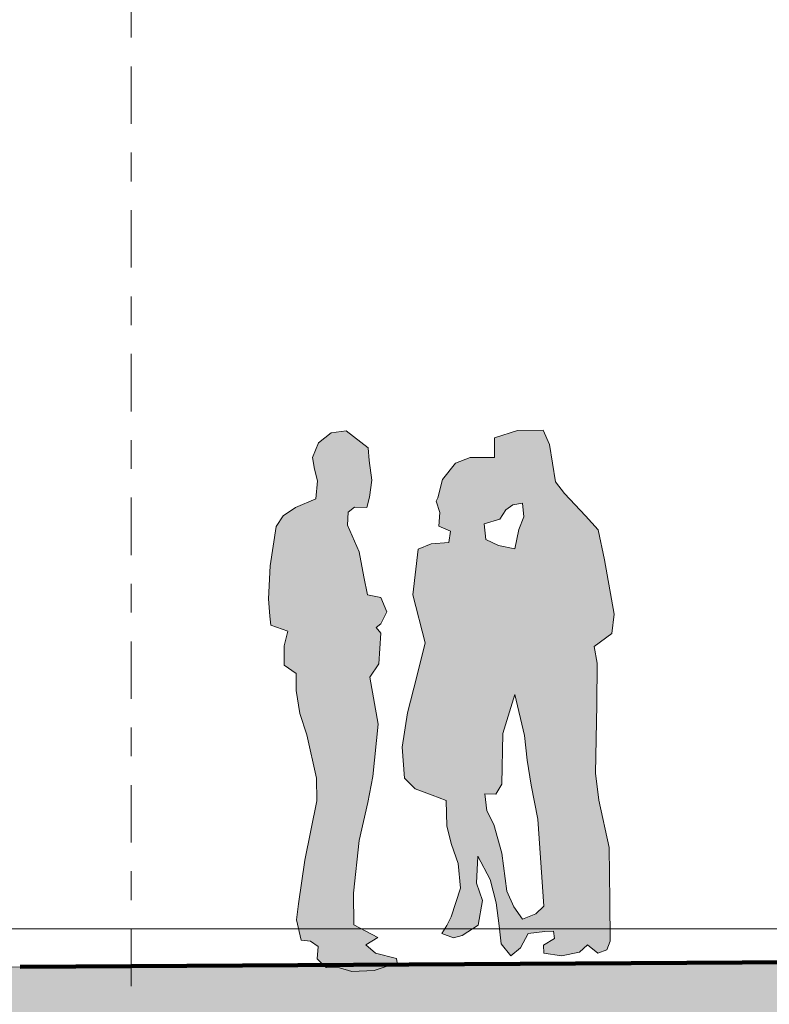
# Model space of a CAD drawing. Header units: metres. Extents: x -52 to 321, y -8 to 26.
# Tile 249 of 256: x 297.04 to 299.65, y -0.27 to 3.16. Entities that reach past the tile are written whole.
import ezdxf
from ezdxf.enums import TextEntityAlignment as Align

# ---------------------------------------------------------------- set-up
doc = ezdxf.new("R2010")
doc.units = ezdxf.units.M
doc.header["$MEASUREMENT"] = 0
doc.linetypes.add('Raster', pattern=[0.4, 0.2, -0.1, 0, -0.1])
for name, color, linetype in [('60 Auffüllung gesamt', 7, 'Continuous'), ('60 Ausstattung außen', 7, 'Continuous'), ('60 Gelände 2D Übersicht', 7, 'Continuous'), ('90 Achsraster', 7, 'Continuous')]:
    doc.layers.add(name, color=color, linetype=linetype)
doc.styles.add('ERSTELLTER_STIL_1', font='arial.ttf')

# ---------------------------------------------------------------- blocks, each defined once
blk = doc.blocks.new('Standard-Rastermarker[14]_2', base_point=(297.4261, 9.9973))
at = {"layer": '90 Achsraster', "color": 14, "linetype": 'Raster', "lineweight": 18, "true_color": 0xa80000}
blk.add_line((297.4261, 8.9973), (297.4261, -1.0027), dxfattribs=at)
at = {"layer": '90 Achsraster', "color": 14, "lineweight": 18, "true_color": 0xa80000, "style": 'ERSTELLTER_STIL_1'}
for tag, p in [('AC_MarkerText_1_0', (297.4261, 10.4973)), ('AC_MarkerText_1_1', (297.4261, -2.2027))]:
    blk.add_attdef(tag, text='', height=0.3, rotation=360, dxfattribs=at).set_placement(p, align=Align.TOP_CENTER)
blk = doc.blocks.new('Gruppierung Kontur 03 27[22]_2', base_point=(298.2335, -0.149))
at = {"layer": '60 Ausstattung außen', "linetype": 'Continuous', "lineweight": 0, "true_color": 0xffffff}
blk.add_hatch(color=7, dxfattribs=at).paths.add_polyline_path([(298.2494, 1.1588), (298.2364, 1.2215), (298.2198, 1.3082), (298.1795, 1.4019), (298.1819, 1.447), (298.2044, 1.4637), (298.2471, 1.4625), (298.2566, 1.4993), (298.2637, 1.5574), (298.2554, 1.6263), (298.2519, 1.6702), (298.1748, 1.7296), (298.1226, 1.7224), (298.0787, 1.688), (298.0574, 1.637), (298.0645, 1.5966), (298.0752, 1.5551), (298.0692, 1.4933), (297.9981, 1.4625), (297.9554, 1.434), (297.9317, 1.3972), (297.9103, 1.2595), (297.9044, 1.1455), (297.9091, 1.085), (297.9127, 1.0541), (297.972, 1.0328), (297.9591, 0.9819), (297.9591, 0.9145), (298.0012, 0.885), (298.0012, 0.8261), (298.0138, 0.7461), (298.0378, 0.6725), (298.0716, 0.5211), (298.0728, 0.4428), (298.0313, 0.2362), (298.0087, 0.0843), (298.0016, 0.0285), (298.0182, -0.0427), (298.0503, -0.0463), (298.0775, -0.0641), (298.0734, -0.1068), (298.1048, -0.1377), (298.1511, -0.1389), (298.1949, -0.1507), (298.272, -0.1472), (298.3527, -0.1211), (298.3503, -0.1056), (298.2768, -0.0878), (298.2436, -0.0581), (298.2851, -0.0332), (298.2021, 0.0107), (298.2009, 0.1211), (298.2198, 0.3039), (298.2507, 0.4369), (298.2673, 0.5271), (298.2863, 0.7087), (298.2578, 0.8724), (298.2886, 0.9188), (298.2957, 1.0256), (298.2789, 1.045), (298.2957, 1.0577), (298.3167, 1.0998), (298.2957, 1.1503)])
h = blk.add_hatch(color=7, dxfattribs=at)
h.paths.add_polyline_path([(298.4499, 0.9924), (298.4203, 0.8749), (298.3882, 0.7491), (298.3693, 0.6292), (298.3776, 0.5211), (298.4155, 0.4843), (298.4748, 0.4618), (298.5234, 0.444), (298.5258, 0.3538), (298.5412, 0.2909), (298.565, 0.2244), (298.5732, 0.1389), (298.54, 0.0392), (298.5258, 0.0083), (298.508, -0.019), (298.5483, -0.0344), (298.5792, -0.0261), (298.6349, 0.0095), (298.6492, 0.0962), (298.629, 0.1555), (298.6337, 0.2505), (298.6764, 0.1686), (298.6966, 0.0879), (298.7073, 0.0071), (298.7144, -0.0546), (298.7476, -0.0973), (298.782, -0.0688), (298.8081, -0.019), (298.8662, -0.0118), (298.897, -0.0107), (298.9006, -0.0368), (298.8614, -0.0593), (298.8626, -0.0878), (298.9243, -0.0973), (298.9871, -0.0843), (299.0151, -0.0583), (299.0512, -0.0878), (299.082, -0.0759), (299.0939, -0.0463), (299.0927, 0.095), (299.0903, 0.2802), (299.0547, 0.4452), (299.0429, 0.5389), (299.0476, 0.7764), (299.0488, 0.9212), (299.0381, 0.9793), (299.0993, 1.024), (299.1077, 1.0914), (299.074, 1.2809), (299.0524, 1.3853), (299.0085, 1.434), (298.935, 1.5111), (298.9041, 1.5527), (298.8828, 1.6821), (298.8602, 1.7319), (298.7713, 1.7308), (298.6907, 1.7058), (298.6907, 1.637), (298.6065, 1.637), (298.5555, 1.6168), (298.5104, 1.5598), (298.4938, 1.4969), (298.4879, 1.485), (298.5009, 1.4459), (298.4974, 1.3984), (298.5377, 1.3806), (298.5317, 1.3414), (298.4713, 1.3366), (298.425, 1.3177), (298.4072, 1.1586)])
h.paths.add_polyline_path([(298.7618, 0.812), (298.7962, 0.6695), (298.8045, 0.5841), (298.8187, 0.4974), (298.8425, 0.3787), (298.8626, 0.076), (298.8353, 0.0499), (298.7891, 0.0309), (298.7583, 0.0736), (298.7345, 0.1282), (298.7167, 0.26), (298.6895, 0.3597), (298.6646, 0.4072), (298.6575, 0.4665), (298.6954, 0.4653), (298.7173, 0.5004), (298.7203, 0.6766)], flags=0)
h.paths.add_polyline_path([(298.7049, 1.3307), (298.661, 1.3521), (298.6551, 1.4055), (298.7096, 1.4221), (298.731, 1.4542), (298.7547, 1.472), (298.7891, 1.4779), (298.7938, 1.4304), (298.776, 1.3865), (298.7618, 1.3188)], flags=0)
at = {"layer": '60 Ausstattung außen', "color": 7, "linetype": 'Continuous', "lineweight": 13, "flags": 128}
for points in [[(298.2494, 1.1588), (298.2364, 1.2215), (298.2198, 1.3082), (298.1795, 1.4019), (298.1819, 1.447), (298.2044, 1.4637), (298.2471, 1.4625), (298.2566, 1.4993), (298.2637, 1.5574), (298.2554, 1.6263), (298.2519, 1.6702), (298.1748, 1.7296), (298.1226, 1.7224), (298.0787, 1.688), (298.0574, 1.637), (298.0645, 1.5966), (298.0752, 1.5551), (298.0692, 1.4933), (297.9981, 1.4625), (297.9554, 1.434), (297.9317, 1.3972), (297.9103, 1.2595), (297.9044, 1.1455), (297.9091, 1.085), (297.9127, 1.0541), (297.972, 1.0328), (297.9591, 0.9819), (297.9591, 0.9145), (298.0012, 0.885), (298.0012, 0.8261), (298.0138, 0.7461), (298.0378, 0.6725), (298.0716, 0.5211), (298.0728, 0.4428), (298.0313, 0.2362), (298.0087, 0.0843), (298.0016, 0.0285), (298.0182, -0.0427), (298.0503, -0.0463), (298.0775, -0.0641), (298.0734, -0.1068), (298.1048, -0.1377), (298.1511, -0.1389), (298.1949, -0.1507), (298.272, -0.1472), (298.3527, -0.1211), (298.3503, -0.1056), (298.2768, -0.0878), (298.2436, -0.0581), (298.2851, -0.0332), (298.2021, 0.0107), (298.2009, 0.1211), (298.2198, 0.3039), (298.2507, 0.4369), (298.2673, 0.5271), (298.2863, 0.7087), (298.2578, 0.8724), (298.2886, 0.9188), (298.2957, 1.0256), (298.2789, 1.045), (298.2957, 1.0577), (298.3167, 1.0998), (298.2957, 1.1503)], [(298.4499, 0.9924), (298.4203, 0.8749), (298.3882, 0.7491), (298.3693, 0.6292), (298.3776, 0.5211), (298.4155, 0.4843), (298.4748, 0.4618), (298.5234, 0.444), (298.5258, 0.3538), (298.5412, 0.2909), (298.565, 0.2244), (298.5732, 0.1389), (298.54, 0.0392), (298.5258, 0.0083), (298.508, -0.019), (298.5483, -0.0344), (298.5792, -0.0261), (298.6349, 0.0095), (298.6492, 0.0962), (298.629, 0.1555), (298.6337, 0.2505), (298.6764, 0.1686), (298.6966, 0.0879), (298.7073, 0.0071), (298.7144, -0.0546), (298.7476, -0.0973), (298.782, -0.0688), (298.8081, -0.019), (298.8662, -0.0118), (298.897, -0.0107), (298.9006, -0.0368), (298.8614, -0.0593), (298.8626, -0.0878), (298.9243, -0.0973), (298.9871, -0.0843), (299.0151, -0.0583), (299.0512, -0.0878), (299.082, -0.0759), (299.0939, -0.0463), (299.0927, 0.095), (299.0903, 0.2802), (299.0547, 0.4452), (299.0429, 0.5389), (299.0476, 0.7764), (299.0488, 0.9212), (299.0381, 0.9793), (299.0993, 1.024), (299.1077, 1.0914), (299.074, 1.2809), (299.0524, 1.3853), (299.0085, 1.434), (298.935, 1.5111), (298.9041, 1.5527), (298.8828, 1.6821), (298.8602, 1.7319), (298.7713, 1.7308), (298.6907, 1.7058), (298.6907, 1.637), (298.6065, 1.637), (298.5555, 1.6168), (298.5104, 1.5598), (298.4938, 1.4969), (298.4879, 1.485), (298.5009, 1.4459), (298.4974, 1.3984), (298.5377, 1.3806), (298.5317, 1.3414), (298.4713, 1.3366), (298.425, 1.3177), (298.4072, 1.1586)], [(298.7049, 1.3307), (298.661, 1.3521), (298.6551, 1.4055), (298.7096, 1.4221), (298.731, 1.4542), (298.7547, 1.472), (298.7891, 1.4779), (298.7938, 1.4304), (298.776, 1.3865), (298.7618, 1.3188)], [(298.7618, 0.812), (298.7962, 0.6695), (298.8045, 0.5841), (298.8187, 0.4974), (298.8425, 0.3787), (298.8626, 0.076), (298.8353, 0.0499), (298.7891, 0.0309), (298.7583, 0.0736), (298.7345, 0.1282), (298.7167, 0.26), (298.6895, 0.3597), (298.6646, 0.4072), (298.6575, 0.4665), (298.6954, 0.4653), (298.7173, 0.5004), (298.7203, 0.6766)]]:
    blk.add_lwpolyline(points, close=True, dxfattribs=at)

msp = doc.modelspace()

# ---------------------------------------------------------------- hatches: boundary and pattern name
at = {"layer": '60 Auffüllung gesamt', "linetype": 'Continuous', "lineweight": 18, "true_color": 0xffa8a8}
h = msp.add_hatch(dxfattribs=at)
h.set_pattern_fill('Boden__gewachsen_0002', color=21, style=0, pattern_type=2)
h.set_pattern_definition([(45, (33626.11544, -0.00275), (-0.2121320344, 0.2121320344), []), (45, (33626.0447, 0.06797), (-0.424264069, 0.424264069), []), (45, (33625.974, 0.1387), (-0.424264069, 0.424264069), []), (135, (33625.9033, 0.20939), (0.07071067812, 0.07071067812), [0.3, -0.3])])
h.paths.add_polyline_path([(306.9179, -0.072), (286.6743, -0.2027), (286.6743, -1.3281), (315.6978, -1.5396), (317.6986, -1.561), (317.6986, -1.5436), (315.6347, -0.2512), (315.2821, -0.016)])

# ---------------------------------------------------------------- linework, layer by layer
at = {"layer": '60 Auffüllung gesamt', "color": 8, "linetype": 'Continuous', "lineweight": 18}
msp.add_line((297.0007, -0.0027), (301.9279, -0.0027), dxfattribs=at)
at = {"layer": '60 Auffüllung gesamt', "color": 7, "linetype": 'Continuous', "lineweight": 18, "flags": 128}
msp.add_lwpolyline([(315.2821, -0.016), (306.9179, -0.072), (286.6743, -0.2027)], dxfattribs=at)
at = {"layer": '60 Gelände 2D Übersicht', "color": 7, "linetype": 'Continuous', "lineweight": 100}
msp.add_line((297.0402, -0.1355), (315.3205, -0.0238), dxfattribs=at)

# ---------------------------------------------------------------- block references
at = {"layer": '60 Ausstattung außen', "color": 7, "linetype": 'Continuous', "lineweight": 13}
msp.add_blockref('Gruppierung Kontur 03 27[22]_2', (298.2335, -0.149), dxfattribs=at)
at = {"layer": '90 Achsraster', "color": 7, "linetype": 'Continuous', "lineweight": 18}
msp.add_blockref('Standard-Rastermarker[14]_2', (297.4261, 9.9973), dxfattribs=at)

doc.saveas('drawing.dxf')
